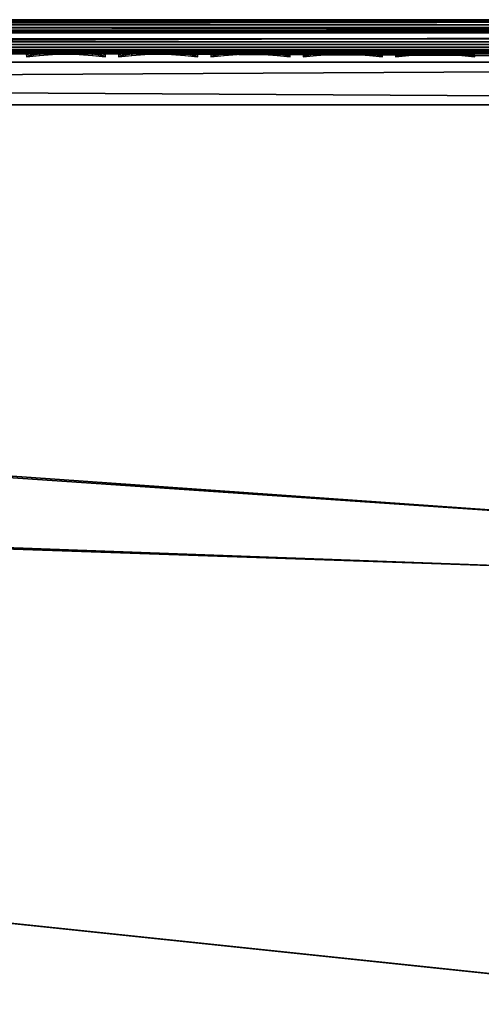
# Model space of a CAD drawing. Header units: inches. Extents: x -6.6 to 28, y -34.6 to 0.
# Tile 165 of 256: x 16.6 to 18, y -2.9 to 0. Entities that reach past the tile are written whole.
import ezdxf

# ---------------------------------------------------------------- set-up
doc = ezdxf.new("R2010")
doc.units = ezdxf.units.IN
doc.header["$LTSCALE"] = 0.03937
doc.header["$MEASUREMENT"] = 0
for name, color, linetype in [('A-FURN-3-ST', 151, 'Continuous'), ('A-FURN-3-ST-SEAM', 250, 'Continuous'), ('A-FURN-3-STITCH', 15, 'Continuous')]:
    doc.layers.add(name, color=color, linetype=linetype)

msp = doc.modelspace()

# ---------------------------------------------------------------- meshes
at = {"layer": 'A-FURN-3-ST'}
mesh = msp.add_polyface(dxfattribs=at)
corners = [(-0.1646, -3.0096, 5), (19.8672, -13.617, 5), (-0.4975, -3.6411, 5), (0.1037, -2.348, 5), (21.1333, -10.803, 5), (0.3045, -1.663, 5), (22.1016, -7.8731, 5), (0.4359, -0.9613, 5), (22.7617, -4.8588, 5), (0.4965, -0.25, 5), (23.1066, -1.7925, 5), (0.5128, -0.1017, 17.7741), (0.4931, -0.1697, 17.8036), (0.6808, -0.1709, 17.9044), (0.6943, -0.1025, 17.8718), (0.8847, -0.1721, 17.9667), (0.8916, -0.1033, 17.9322), (1.0969, -0.125, 17.9665), (1.0969, -0.25, 18), (0.8823, -0.2484, 17.9789), (0.6759, -0.2468, 17.9162), (0.4858, -0.2452, 17.8146), (0.8967, -0.0727, 17.9065), (1.0969, -0.0335, 17.875), (0.9202, -0.0062, 17.788), (1.0969, 0, 17.75), (0.931, 0, 17.7337), (0.7504, -0.0062, 17.7362), (0.7715, 0, 17.6853), (0.5941, -0.0061, 17.6524), (0.6245, 0, 17.6067), (0.4569, -0.0061, 17.5398), (0.5273, -0.0715, 17.7523), (0.7044, -0.0721, 17.8476), (0.5622, -2.2337, 17.9816), (0.6744, -2.5335, 18), (0.8916, -1.7878, 18), (0.737, -1.5626, 17.9816), (1.0329, -1.024, 18), (0.8473, -0.8965, 17.9816), (0.644, -0.8722, 17.9228), (0.4483, -0.8487, 17.8207), (0.5367, -1.5202, 17.9228), (0.2464, 0, 16.9), (23.4007, 0, 16.9007), (0.2464, 0, 5.5), (22.5507, 0, 17.75), (0.2627, 0, 17.0659), (0.3112, 0, 17.2253), (0.3899, 0, 17.3723), (0.4956, 0, 17.5011), (0.0221, -3.9411, 18), (19.3248, -13.3406, 18), (0.3836, -3.2537, 18), (20.565, -10.5848, 18), (21.5136, -7.7156, 18), (22.1604, -4.7636, 18)]
mesh.append_faces([[corners[k] for k in face] for face in [(0, 1, 2), (3, 4, 0), (5, 6, 3), (7, 8, 5), (9, 10, 7), (11, 12, 13, 14), (14, 13, 15, 16), (16, 15, 17), (17, 15, 18), (18, 15, 19), (19, 15, 20), (20, 15, 13), (20, 13, 21), (16, 17, 22), (22, 17, 23), (22, 23, 24), (24, 23, 25), (24, 25, 26), (24, 26, 27), (27, 26, 28), (27, 28, 29), (29, 28, 30), (29, 30, 31), (32, 11, 14, 33), (33, 14, 16, 22), (29, 32, 33, 27), (27, 33, 22, 24), (34, 35, 36), (34, 36, 37), (37, 36, 38), (37, 38, 39), (39, 38, 18), (39, 18, 19), (39, 19, 40), (40, 19, 20), (40, 20, 41), (42, 37, 39, 40), (43, 44, 45), (43, 25, 46), (47, 48, 25), (25, 48, 49), (25, 49, 50), (50, 30, 25), (25, 30, 28), (25, 28, 26), (51, 52, 53), (53, 54, 35), (35, 55, 36), (36, 56, 38)]])
mesh = msp.add_polyface(dxfattribs=at)
corners = [(22.7113, -1.5433, 17.9817), (22.5507, -0.25, 18), (22.4986, -1.7606, 18), (22.6122, -2.8613, 17.9817), (22.3684, -3.2665, 18), (22.4509, -4.195, 17.9817), (22.1604, -4.7636, 18), (22.2249, -5.5402, 17.9817), (21.8752, -6.248, 18), (21.9321, -6.8927, 17.9817), (21.5136, -7.7156, 18), (22.3225, -6.9869, 17.8209), (22.4935, -7.0281, 17.6781), (22.792, -5.6491, 17.6781), (22.6193, -5.6159, 17.8209), (22.1311, -6.9407, 17.9228), (22.4259, -5.5788, 17.9228), (22.8484, -4.2523, 17.8209), (22.6535, -4.2242, 17.9228), (22.8159, -2.8812, 17.9228), (22.4707, -6.3745, 5), (22.7945, -5.6495, 5.0303), (22.4959, -7.0287, 5.0303), (22.1016, -7.8731, 5), (0.1037, -2.348, 5), (21.6554, -9.3506, 5), (0.3045, -1.663, 5), (22.7617, -4.8588, 5), (0.4359, -0.9613, 5), (23.1066, -1.7925, 5), (22.9739, -3.3301, 5), (0.4965, -0.25, 5), (23.1595, -0.25, 5), (23.1595, -0.125, 5.0335), (0.4965, -0.125, 5.0335), (23.1595, -0.0335, 5.125), (0.4965, -0.0335, 5.125), (23.1595, 0, 5.25), (0.4965, 0, 5.25), (22.7164, 0, 17.7337), (22.5507, 0, 17.75), (22.7273, -0.0063, 17.7881), (22.5507, -0.0335, 17.875), (22.7509, -0.0734, 17.9072), (22.5507, -0.125, 17.9665), (22.7628, -0.1736, 17.9671), (1.0969, 0, 17.75), (1.0969, -0.0335, 17.875), (1.0969, -0.125, 17.9665), (1.0969, -0.25, 18), (23.4095, 0, 5.5002), (0.2464, 0, 5.5), (23.4007, 0, 16.9007), (0.2464, 0, 16.9), (0.6744, -2.5335, 18), (21.0764, -9.1625, 18), (0.8916, -1.7878, 18), (1.0329, -1.024, 18)]
mesh.append_faces([[corners[k] for k in face] for face in [(0, 1, 2), (0, 2, 3), (3, 2, 4), (3, 4, 5), (5, 4, 6), (5, 6, 7), (7, 6, 8), (7, 8, 9), (9, 8, 10), (11, 12, 13, 14), (15, 11, 14, 16), (16, 14, 17, 18), (9, 15, 16, 7), (7, 16, 18, 5), (5, 18, 19, 3), (20, 21, 22), (20, 22, 23), (24, 23, 25), (26, 27, 20), (26, 20, 23), (28, 29, 30), (28, 30, 27), (31, 32, 29), (32, 31, 33), (33, 31, 34), (33, 34, 35), (35, 34, 36), (35, 36, 37), (37, 36, 38), (39, 40, 41), (41, 40, 42), (43, 42, 44), (1, 45, 44), (40, 46, 42), (42, 46, 47), (42, 47, 44), (44, 47, 48), (44, 48, 1), (1, 48, 49), (38, 50, 37), (51, 52, 50), (51, 50, 38), (53, 40, 52), (54, 55, 10), (56, 10, 8), (56, 8, 6), (57, 6, 4), (57, 4, 2), (1, 49, 2), (2, 49, 57)]])
mesh = msp.add_polyface(dxfattribs=at)
corners = [(17.783, -17.8874, 17.1009), (17.2896, -18.5723, 16.9008), (18.1903, -17.3499, 16.9008), (17.9225, -16.1412, 17.9817), (17.8063, -15.9534, 18), (16.9477, -17.1973, 18), (17.0719, -17.3665, 17.9817), (16.0259, -18.3952, 18), (16.1565, -18.5516, 17.9817), (16.7152, -19.0063, 17.5024), (16.7944, -19.0708, 17.3055), (17.7354, -17.8525, 17.3055), (17.653, -17.7922, 17.5024), (16.6044, -18.9161, 17.6781), (17.5377, -17.7077, 17.6781), (16.468, -18.8051, 17.8209), (17.3959, -17.6038, 17.8209), (18.405, -16.4584, 17.6781), (18.2581, -16.3618, 17.8209), (16.3153, -18.6808, 17.9228), (17.237, -17.4874, 17.9228), (18.0935, -16.2536, 17.9228), (17.2966, -18.5776, 5.5004), (18.1975, -17.3549, 5.5004), (17.4402, -17.5552, 5), (18.4072, -16.4597, 5.0303), (17.5398, -17.7092, 5.0303), (16.499, -18.7783, 5), (16.6064, -18.9177, 5.0303), (17.7957, -17.8966, 5.3932), (16.7239, -19.0134, 5.1182), (17.6621, -17.7988, 5.1182), (16.7812, -19.06, 5.1956), (17.7216, -17.8424, 5.1956), (-2.4012, -5.7454, 5), (12.141, -23.1363, 5), (10.9178, -24.0775, 5), (9.6476, -24.9542, 5), (-1.8485, -5.2936, 5), (14.4329, -21.0703, 5), (13.3137, -22.133, 5), (-1.3437, -4.7888, 5), (15.4956, -19.951, 5), (-0.4975, -3.6411, 5), (18.3169, -16.2849, 5), (-0.8919, -4.2361, 5), (19.8672, -13.617, 5), (19.1266, -14.971, 5), (-0.1646, -3.0096, 5), (21.1333, -10.803, 5), (20.5367, -12.2264, 5), (0.1037, -2.348, 5), (21.6554, -9.3506, 5), (-2.0485, -6.2308, 18), (9.3161, -24.4436, 18), (10.56, -23.585, 18), (11.7579, -22.6632, 18), (-1.4471, -5.7395, 18), (12.9064, -21.6806, 18), (14.0025, -20.6398, 18), (-0.8979, -5.1903, 18), (15.0432, -19.5437, 18), (-0.4065, -4.5888, 18), (0.0221, -3.9411, 18), (18.5994, -14.6666, 18), (19.3248, -13.3406, 18), (0.3836, -3.2537, 18), (19.9806, -11.9788, 18), (20.565, -10.5848, 18), (0.6744, -2.5335, 18), (21.0764, -9.1625, 18)]
mesh.append_faces([[corners[k] for k in face] for face in [(0, 1, 2), (3, 4, 5), (3, 5, 6), (6, 5, 7), (6, 7, 8), (9, 10, 11, 12), (13, 9, 12, 14), (15, 13, 14, 16), (16, 14, 17, 18), (19, 15, 16, 20), (20, 16, 18, 21), (8, 19, 20, 6), (6, 20, 21, 3), (1, 22, 2), (2, 22, 23), (24, 25, 26), (24, 26, 27), (27, 26, 28), (29, 23, 22), (30, 28, 26, 31), (32, 30, 31, 33), (34, 35, 36), (34, 36, 37), (38, 39, 40), (38, 40, 35), (41, 27, 42), (41, 42, 39), (43, 44, 45), (45, 44, 24), (45, 24, 27), (43, 46, 47), (43, 47, 44), (48, 49, 50), (48, 50, 46), (51, 52, 49), (53, 54, 55), (55, 56, 53), (57, 56, 58), (57, 58, 59), (60, 59, 61), (60, 61, 7), (62, 7, 5), (62, 5, 4), (62, 4, 63), (63, 4, 64), (63, 64, 65), (66, 65, 67), (66, 67, 68), (69, 68, 70)]])
at = {"layer": 'A-FURN-3-ST-SEAM'}
mesh = msp.add_polyface(dxfattribs=at)
corners = [(8.2512, -0.0567, 17.8505), (8.2512, -0.039, 17.8515), (15.4015, -0.039, 17.8515), (15.4015, -0.0567, 17.8505), (22.5518, -0.039, 17.8515), (22.5518, -0.0567, 17.8505), (22.7252, -0.039, 17.8354), (22.725, -0.0567, 17.8344), (22.7348, -0.0003, 17.8875), (22.7316, -0.0019, 17.8701), (22.5518, -0.0019, 17.8868), (22.5518, -0.0003, 17.9045), (15.4015, -0.0019, 17.8868), (15.4015, -0.0003, 17.9045), (8.2512, -0.0019, 17.8868), (8.2512, -0.0003, 17.9045), (8.2512, -0.0228, 17.8588), (15.4015, -0.0228, 17.8588), (22.5518, -0.0228, 17.8588), (22.7265, -0.0228, 17.8426), (8.2512, -0.0929, 17.9255), (1.1009, -0.1, 17.9), (8.2512, -0.1, 17.9), (15.4015, -0.0929, 17.9255), (15.4015, -0.1, 17.9), (22.5518, -0.0929, 17.9255), (22.5518, -0.1, 17.9), (22.7386, -0.0929, 17.9082), (22.7411, -0.0812, 17.9214), (22.5518, -0.0812, 17.939), (15.4015, -0.0812, 17.939), (8.2512, -0.0812, 17.939), (22.5518, -0.0655, 17.9472), (15.4015, -0.0655, 17.9472), (8.2512, -0.0655, 17.9472), (22.7379, -0.0051, 17.9044), (22.5518, -0.0051, 17.9217), (15.4015, -0.0051, 17.9217), (8.2512, -0.0051, 17.9217), (22.7281, -0.0872, 17.8512), (22.7308, -0.0965, 17.866), (22.5518, -0.0965, 17.8826), (22.5518, -0.0872, 17.8675), (15.4015, -0.0965, 17.8826), (15.4015, -0.0872, 17.8675), (8.2512, -0.0965, 17.8826), (8.2512, -0.0872, 17.8675), (22.7338, -0.1, 17.8831), (1.1009, -0.0965, 17.8826), (8.2512, -0.0304, 17.9459), (15.4015, -0.0304, 17.9459), (22.5518, -0.0304, 17.9459), (8.2512, -0.0155, 17.9362), (15.4015, -0.0155, 17.9362), (22.5518, -0.0155, 17.9362), (22.7424, -0.0304, 17.9282), (22.7406, -0.0155, 17.9187), (1.1009, -0.0734, 17.8563), (1.1009, -0.0567, 17.8505), (8.2512, -0.0734, 17.8563), (15.4015, -0.0734, 17.8563), (22.5518, -0.0734, 17.8563), (22.726, -0.0734, 17.8401), (1.1009, -0.0872, 17.8675)]
mesh.append_faces([[corners[k] for k in face] for face in [(0, 1, 2, 3), (3, 2, 4, 5), (5, 4, 6, 7), (8, 9, 10, 11), (11, 10, 12, 13), (13, 12, 14, 15), (1, 16, 17, 2), (2, 17, 18, 4), (4, 18, 19, 6), (20, 21, 22), (20, 22, 23), (23, 22, 24), (23, 24, 25), (25, 24, 26), (25, 26, 27), (27, 28, 29, 25), (25, 29, 30, 23), (23, 30, 31, 20), (29, 32, 33, 30), (30, 33, 34, 31), (35, 8, 11, 36), (36, 11, 13, 37), (37, 13, 15, 38), (39, 40, 41, 42), (42, 41, 43, 44), (44, 43, 45, 46), (41, 47, 26), (41, 26, 43), (43, 26, 24), (43, 24, 45), (45, 24, 22), (45, 22, 48), (49, 34, 33, 50), (50, 33, 32, 51), (52, 49, 50, 53), (53, 50, 51, 54), (54, 51, 55, 56), (38, 52, 53, 37), (37, 53, 54, 36), (36, 54, 56, 35), (16, 14, 12, 17), (17, 12, 10, 18), (18, 10, 9, 19), (57, 58, 0, 59), (59, 0, 3, 60), (60, 3, 5, 61), (61, 5, 7, 62), (63, 57, 59, 46), (46, 59, 60, 44), (44, 60, 61, 42), (42, 61, 62, 39)]])
at = {"layer": 'A-FURN-3-STITCH'}
mesh = msp.add_polymesh((7, 4), dxfattribs=at)
for k, corner in enumerate([(16.6202, -0.1007, 17.9499), (16.6202, -0.1028, 17.9514), (16.6203, -0.1071, 17.9543), (16.6203, -0.1093, 17.9558), (16.6586, -0.0964, 17.9556), (16.6587, -0.096, 17.9608), (16.6588, -0.1003, 17.9637), (16.6587, -0.105, 17.9615), (16.6975, -0.0938, 17.9588), (16.6976, -0.0934, 17.964), (16.6977, -0.0977, 17.9669), (16.6976, -0.1024, 17.9646), (16.7366, -0.0929, 17.9594), (16.7367, -0.0926, 17.9646), (16.7367, -0.0969, 17.9675), (16.7367, -0.1016, 17.9652), (16.7757, -0.0938, 17.9575), (16.7757, -0.0934, 17.9627), (16.7758, -0.0977, 17.9656), (16.7758, -0.1024, 17.9633), (16.8144, -0.0964, 17.953), (16.8145, -0.096, 17.9582), (16.8146, -0.1003, 17.9611), (16.8145, -0.105, 17.9589), (16.8527, -0.1007, 17.9461), (16.8527, -0.1028, 17.9476), (16.8527, -0.1071, 17.9505), (16.8528, -0.1093, 17.9519)]):
    mesh.set_mesh_vertex(divmod(k, 4), corner)
mesh = msp.add_polymesh((7, 4), dxfattribs=at)
for k, corner in enumerate([(16.8917, -0.1007, 17.9499), (16.8917, -0.1028, 17.9514), (16.8918, -0.1071, 17.9543), (16.8918, -0.1093, 17.9558), (16.9302, -0.0964, 17.9556), (16.9303, -0.096, 17.9608), (16.9303, -0.1003, 17.9637), (16.9303, -0.105, 17.9615), (16.9691, -0.0938, 17.9588), (16.9691, -0.0934, 17.964), (16.9692, -0.0977, 17.9669), (16.9692, -0.1024, 17.9646), (17.0081, -0.0929, 17.9594), (17.0082, -0.0926, 17.9646), (17.0083, -0.0969, 17.9675), (17.0082, -0.1016, 17.9652), (17.0472, -0.0938, 17.9575), (17.0473, -0.0934, 17.9627), (17.0473, -0.0977, 17.9656), (17.0473, -0.1024, 17.9633), (17.0859, -0.0964, 17.953), (17.086, -0.096, 17.9582), (17.0861, -0.1003, 17.9611), (17.086, -0.105, 17.9589), (17.1242, -0.1007, 17.9461), (17.1242, -0.1028, 17.9476), (17.1243, -0.1071, 17.9505), (17.1243, -0.1093, 17.9519)]):
    mesh.set_mesh_vertex(divmod(k, 4), corner)
mesh = msp.add_polymesh((7, 4), dxfattribs=at)
for k, corner in enumerate([(17.1632, -0.1007, 17.9499), (17.1633, -0.1028, 17.9514), (17.1633, -0.1071, 17.9543), (17.1633, -0.1093, 17.9558), (17.2017, -0.0964, 17.9556), (17.2018, -0.096, 17.9608), (17.2018, -0.1003, 17.9637), (17.2018, -0.105, 17.9615), (17.2406, -0.0938, 17.9588), (17.2407, -0.0934, 17.964), (17.2407, -0.0977, 17.9669), (17.2407, -0.1024, 17.9646), (17.2797, -0.0929, 17.9594), (17.2798, -0.0926, 17.9646), (17.2798, -0.0969, 17.9675), (17.2798, -0.1016, 17.9652), (17.3187, -0.0938, 17.9575), (17.3188, -0.0934, 17.9627), (17.3189, -0.0977, 17.9656), (17.3188, -0.1024, 17.9633), (17.3575, -0.0964, 17.953), (17.3576, -0.096, 17.9582), (17.3576, -0.1003, 17.9611), (17.3576, -0.105, 17.9589), (17.3957, -0.1007, 17.9461), (17.3957, -0.1028, 17.9476), (17.3958, -0.1071, 17.9505), (17.3958, -0.1093, 17.9519)]):
    mesh.set_mesh_vertex(divmod(k, 4), corner)
mesh = msp.add_polymesh((7, 4), dxfattribs=at)
for k, corner in enumerate([(17.4348, -0.1007, 17.9499), (17.4348, -0.1028, 17.9514), (17.4348, -0.1071, 17.9543), (17.4349, -0.1093, 17.9558), (17.4732, -0.0964, 17.9556), (17.4733, -0.096, 17.9608), (17.4734, -0.1003, 17.9637), (17.4733, -0.105, 17.9615), (17.5121, -0.0938, 17.9588), (17.5122, -0.0934, 17.964), (17.5123, -0.0977, 17.9669), (17.5122, -0.1024, 17.9646), (17.5512, -0.0929, 17.9594), (17.5513, -0.0926, 17.9646), (17.5513, -0.0969, 17.9675), (17.5513, -0.1016, 17.9652), (17.5902, -0.0938, 17.9575), (17.5903, -0.0934, 17.9627), (17.5904, -0.0977, 17.9656), (17.5903, -0.1024, 17.9633), (17.629, -0.0964, 17.953), (17.6291, -0.096, 17.9582), (17.6291, -0.1003, 17.9611), (17.6291, -0.105, 17.9589), (17.6673, -0.1007, 17.9461), (17.6673, -0.1028, 17.9476), (17.6673, -0.1071, 17.9505), (17.6673, -0.1093, 17.9519)]):
    mesh.set_mesh_vertex(divmod(k, 4), corner)
mesh = msp.add_polymesh((7, 4), dxfattribs=at)
for k, corner in enumerate([(17.7063, -0.1007, 17.9499), (17.7063, -0.1028, 17.9514), (17.7064, -0.1071, 17.9543), (17.7064, -0.1093, 17.9558), (17.7448, -0.0964, 17.9556), (17.7448, -0.096, 17.9608), (17.7449, -0.1003, 17.9637), (17.7449, -0.105, 17.9615), (17.7836, -0.0938, 17.9588), (17.7837, -0.0934, 17.964), (17.7838, -0.0977, 17.9669), (17.7837, -0.1024, 17.9646), (17.8227, -0.0929, 17.9594), (17.8228, -0.0926, 17.9646), (17.8229, -0.0969, 17.9675), (17.8228, -0.1016, 17.9652), (17.8618, -0.0938, 17.9575), (17.8619, -0.0934, 17.9627), (17.8619, -0.0977, 17.9656), (17.8619, -0.1024, 17.9633), (17.9005, -0.0964, 17.953), (17.9006, -0.096, 17.9582), (17.9007, -0.1003, 17.9611), (17.9006, -0.105, 17.9589), (17.9388, -0.1007, 17.9461), (17.9388, -0.1028, 17.9476), (17.9389, -0.1071, 17.9505), (17.9389, -0.1093, 17.9519)]):
    mesh.set_mesh_vertex(divmod(k, 4), corner)

doc.saveas('drawing.dxf')
